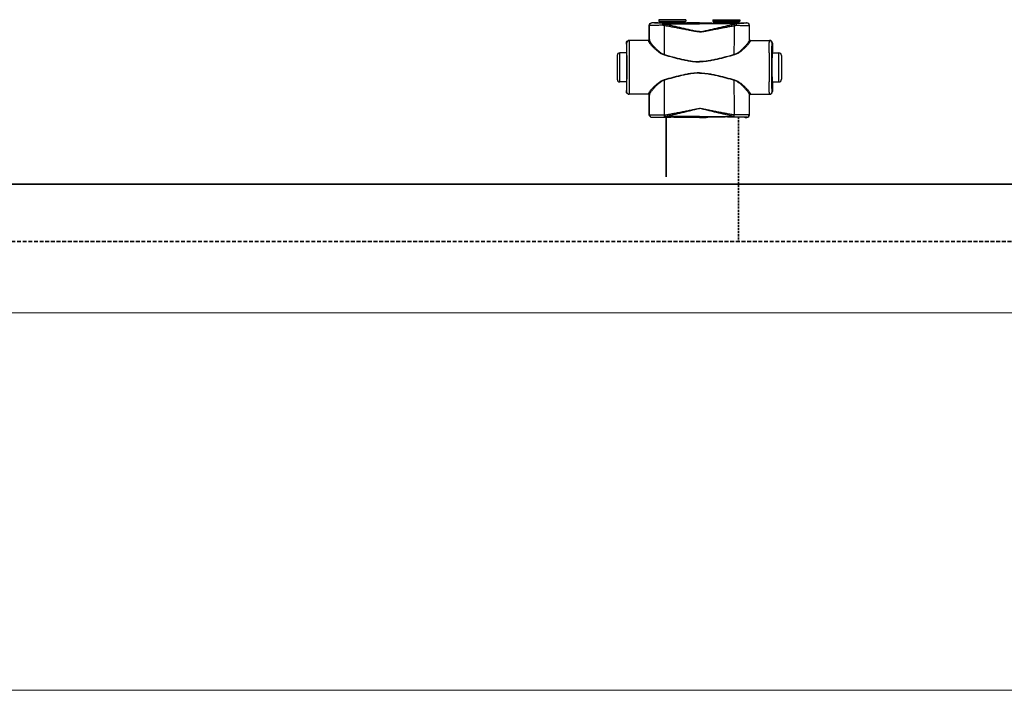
# Model space of a CAD drawing. Header units: millimetres. Extents: x 1279 to 58476, y -6899 to 74987.
# Tile 20 of 157: x 5868 to 6781, y -4179 to -3557. Entities that reach past the tile are written whole.
import ezdxf

# ---------------------------------------------------------------- set-up
doc = ezdxf.new("R2010")
doc.units = ezdxf.units.MM
for name, pattern in [('phl_thick', [0]), ('VERDECKT', [9.525, 6.35, -3.175]), ('ČÁRKOVANÁ', [0.75, 0.5, -0.25])]:
    doc.linetypes.add(name, pattern=pattern)
for name, color, linetype, lineweight in [('UT_POTRUBI - ZPÁTEČKA', 5, 'ČÁRKOVANÁ', 35), ('UT_SCHÉMA_PŘÍVOD', 10, 'Continuous', 35), ('UT_SCHÉMA_ZPÁTEČKA', 172, 'VERDECKT', 35), ('VZT_50 POPIS - OBECNE', 7, 'Continuous', 5)]:
    doc.layers.add(name, color=color, linetype=linetype, lineweight=lineweight)

msp = doc.modelspace()

# ---------------------------------------------------------------- linework, layer by layer
at = {"color": 0, "linetype": 'Continuous'}
for p, q in [((6454.43, -3560.18), (6454.3, -3560.06)), ((6455.95, -3560.06), (6454.3, -3560.06)), ((6456.3, -3560.16), (6455.95, -3560.06)), ((6485.9, -3557.16), (6460.7, -3557.16)), ((6460.7, -3557.16), (6460.7, -3558.56)), ((6460.7, -3558.56), (6461.66, -3559.51)), ((6460.7, -3558.56), (6485.9, -3558.56)), ((6461.66, -3559.51), (6484.95, -3559.51)), ((6461.8, -3559.87), (6484.8, -3559.87)), ((6461.8, -3559.87), (6461.8, -3560.23)), ((6469.45, -3560.25), (6464.6, -3560.25)), ((6464.6, -3560.95), (6464.6, -3560.25)), ((6464.6, -3560.95), (6498.3, -3560.95)), ((6498.3, -3560.25), (6477.16, -3560.25)), ((6484.8, -3559.87), (6484.8, -3560.23)), ((6485.9, -3558.56), (6484.95, -3559.51)), ((6485.9, -3557.16), (6485.9, -3558.56)), ((6492.05, -3560.06), (6490.3, -3560.16)), ((6498.3, -3560.06), (6492.05, -3560.06)), ((6498.3, -3560.06), (6504.55, -3560.06)), ((6498.3, -3560.25), (6519.45, -3560.25)), ((6532, -3560.95), (6498.3, -3560.95)), ((6504.55, -3560.06), (6506.3, -3560.16)), ((6510.7, -3557.16), (6535.9, -3557.16)), ((6510.7, -3557.16), (6510.7, -3558.56)), ((6535.9, -3558.56), (6510.7, -3558.56)), ((6510.7, -3558.56), (6511.66, -3559.51)), ((6534.95, -3559.51), (6511.66, -3559.51)), ((6534.8, -3559.87), (6511.8, -3559.87)), ((6511.8, -3559.87), (6511.8, -3560.23)), ((6527.16, -3560.25), (6532, -3560.25)), ((6532, -3560.95), (6532, -3560.25)), ((6534.8, -3559.87), (6534.8, -3560.23)), ((6535.9, -3558.56), (6534.95, -3559.51)), ((6535.9, -3557.16), (6535.9, -3558.56)), ((6540.3, -3560.16), (6540.65, -3560.06)), ((6540.65, -3560.06), (6542.3, -3560.06)), ((6542.18, -3560.18), (6542.3, -3560.06)), ((6451.93, -3562.68), (6451.8, -3562.56)), ((6451.8, -3575.56), (6451.8, -3562.56)), ((6544.68, -3562.68), (6544.8, -3562.56)), ((6544.8, -3575.56), (6544.8, -3562.56)), ((6430.81, -3578.86), (6430.6, -3578.86)), ((6430.6, -3578.86), (6430.6, -3587.01)), ((6451.11, -3576.36), (6433.1, -3576.36)), ((6451.8, -3575.56), (6451.91, -3575.56)), ((6544.8, -3575.56), (6544.7, -3575.56)), ((6545.5, -3576.36), (6563.5, -3576.36)), ((6565.79, -3578.86), (6566, -3578.86)), ((6566, -3578.86), (6566, -3587.01)), ((6430.85, -3587.86), (6424.6, -3587.86)), ((6424.6, -3614.86), (6424.6, -3587.86)), ((6430.6, -3587.01), (6430.81, -3587.36)), ((6431, -3587.37), (6431, -3587.36)), ((6565.61, -3587.37), (6565.61, -3587.36)), ((6565.76, -3587.86), (6572, -3587.86)), ((6566, -3587.01), (6565.79, -3587.36)), ((6572, -3614.86), (6572, -3587.86)), ((6422.1, -3590.36), (6422.1, -3612.36)), ((6574.5, -3590.36), (6574.5, -3612.36)), ((6430.85, -3614.86), (6424.6, -3614.86)), ((6430.81, -3615.36), (6430.6, -3615.71)), ((6430.6, -3615.71), (6430.6, -3623.86)), ((6431, -3615.36), (6431, -3615.35)), ((6565.61, -3615.36), (6565.61, -3615.35)), ((6565.76, -3614.86), (6572, -3614.86)), ((6565.79, -3615.36), (6566, -3615.71)), ((6566, -3615.71), (6566, -3623.86)), ((6430.6, -3623.86), (6430.81, -3623.86)), ((6566, -3623.86), (6565.79, -3623.86)), ((6451.11, -3626.36), (6433.1, -3626.36)), ((6451.91, -3627.16), (6451.8, -3627.16)), ((6451.8, -3645.26), (6451.8, -3627.16)), ((6544.7, -3627.16), (6544.8, -3627.16)), ((6544.8, -3645.26), (6544.8, -3627.16)), ((6545.5, -3626.36), (6563.5, -3626.36)), ((6451.8, -3645.26), (6451.92, -3645.14)), ((6454.3, -3647.76), (6454.42, -3647.64)), ((6455.95, -3647.76), (6454.3, -3647.76)), ((6456.3, -3647.66), (6455.95, -3647.76)), ((6465.85, -3645.51), (6466.03, -3645.51)), ((6466.17, -3647.57), (6466.35, -3647.57)), ((6498.3, -3646.82), (6466.35, -3646.82)), ((6466.35, -3647.57), (6466.35, -3646.82)), ((6466.35, -3647.57), (6467.61, -3647.57)), ((6479, -3647.57), (6498.3, -3647.57)), ((6492.05, -3647.76), (6490.3, -3647.66)), ((6498.3, -3647.76), (6492.05, -3647.76)), ((6498.3, -3646.82), (6530.26, -3646.82)), ((6517.61, -3647.57), (6498.3, -3647.57)), ((6498.3, -3647.76), (6504.55, -3647.76)), ((6504.55, -3647.76), (6506.3, -3647.66)), ((6530.26, -3647.57), (6529, -3647.57)), ((6530.26, -3647.57), (6530.26, -3646.82)), ((6530.44, -3647.57), (6530.26, -3647.57)), ((6530.76, -3645.51), (6530.58, -3645.51)), ((6540.3, -3647.66), (6540.65, -3647.76)), ((6540.65, -3647.76), (6542.3, -3647.76)), ((6542.3, -3647.76), (6542.19, -3647.64)), ((6544.8, -3645.26), (6544.69, -3645.14))]:
    msp.add_line(p, q, dxfattribs=at)
for centre, radius, start, end in [((6454.43, -3562.68), 2.5, 90.00246, 179.99754), ((6461.3, -3559.87), 0.5, 0, 45), ((6485.3, -3559.87), 0.5, 135, 180), ((6511.3, -3559.87), 0.5, 0, 45), ((6535.3, -3559.87), 0.5, 135, 180), ((6542.18, -3562.68), 2.5, 0.00246, 89.99754), ((6433.31, -3578.86), 2.5, 90.00225, 180.00111), ((6451.11, -3575.56), 0.8, 270.0036, 359.99724), ((6545.5, -3575.56), 0.8, 180.00276, 269.9964), ((6563.29, -3578.86), 2.5, 359.99889, 89.99775), ((6424.6, -3590.36), 2.5, 90, 180), ((3991.14, -3601.36), 2442.41, 359.68325, 0.31675), ((9005.46, -3601.36), 2442.41, 179.68325, 180.31675), ((6572, -3590.36), 2.5, 0, 90), ((6424.6, -3612.36), 2.5, 180, 270), ((6572, -3612.36), 2.5, 270, 0), ((6433.31, -3623.86), 2.5, 179.99889, 269.99775), ((6563.29, -3623.86), 2.5, 270.00225, 0.00111), ((6451.11, -3627.16), 0.8, 0.00276, 89.9964), ((6545.5, -3627.16), 0.8, 90.0036, 179.99724), ((6454.42, -3645.14), 2.5, 180.00246, 269.99754), ((6542.19, -3645.14), 2.5, 270.00246, 359.99754)]:
    msp.add_arc(centre, radius, start, end, dxfattribs=at)
at = {"color": 0, "linetype": 'Continuous', "extrusion": (0, 0, -1)}
for centre, major_axis, ratio, start_param, end_param in [((6454.3, -3562.56), (-1.77, 1.77), 0.999973, -0.785384, 0.785384), ((6473.3, -3560.16), (-17, 0), 0.005236, 4.941076, 6.283185), ((6473.3, -3560.16), (-17, 0), 0.005236, 3.141593, 4.483702), ((6433.1, -3578.86), (-2.5, 0), 0.999945, 0, 1.570796), ((6451, -3575.56), (-0.8, 0), 0.999986, -3.141593, -1.659157), ((6430.81, -3601.36), (0, 14), 0.010472, 0, 3.141593), ((6433.1, -3623.86), (-2.5, 0), 0.999945, -1.570796, 0), ((6451, -3627.16), (0.8, 0), 0.999986, -1.395381, 0), ((6454.3, -3645.26), (1.77, 1.77), 0.999973, -3.926977, -2.356208), ((6473.3, -3647.66), (-17, 0), 0.005236, 0, 1.229157), ((6473.3, -3647.66), (-17, 0), 0.005236, 1.912436, 3.141593)]:
    msp.add_ellipse(centre, major_axis=major_axis, ratio=ratio, start_param=start_param, end_param=end_param, dxfattribs=at)
at = {"color": 0, "linetype": 'Continuous'}
for centre, major_axis, ratio, start_param, end_param in [((6523.3, -3560.16), (17, 0), 0.005236, 3.141593, 4.483702), ((6523.3, -3560.16), (17, 0), 0.005236, 4.941076, 6.283185), ((6542.3, -3562.56), (1.77, 1.77), 0.999973, -0.785384, 0.785384), ((6545.6, -3575.56), (0.8, 0), 0.999986, -3.141593, -1.659157), ((6563.5, -3578.86), (2.5, 0), 0.999945, 0, 1.570796), ((6565.79, -3601.36), (0, 14), 0.010472, 0, 3.141593), ((6563.5, -3623.86), (2.5, 0), 0.999945, -1.570796, 0), ((6545.6, -3627.16), (-0.8, 0), 0.999986, -1.395381, 0), ((6523.3, -3647.66), (17, 0), 0.005236, 1.912436, 3.141593), ((6523.3, -3647.66), (17, 0), 0.005236, 0, 1.229157), ((6542.3, -3645.26), (-1.77, 1.77), 0.999973, -3.926977, -2.356208)]:
    msp.add_ellipse(centre, major_axis=major_axis, ratio=ratio, start_param=start_param, end_param=end_param, dxfattribs=at)
for points, knots in [([(6464.6, -3560.25), (6463.9, -3560.25), (6462.54, -3560.25), (6460.88, -3560.24), (6459.64, -3560.24), (6458.79, -3560.23), (6458.01, -3560.23), (6457.29, -3560.23), (6456.65, -3560.22), (6456.08, -3560.22), (6455.6, -3560.21), (6455.24, -3560.21), (6455, -3560.2), (6454.86, -3560.2), (6454.73, -3560.2), (6454.63, -3560.19), (6454.55, -3560.19), (6454.51, -3560.19), (6454.48, -3560.19), (6454.46, -3560.19), (6454.44, -3560.19), (6454.43, -3560.18), (6454.43, -3560.18), (6454.43, -3560.18)], [0, 0, 0, 0, 0.207653, 0.400343, 0.489423, 0.572844, 0.650059, 0.720565, 0.783909, 0.839692, 0.887568, 0.927242, 0.943927, 0.958477, 0.970869, 0.981088, 0.989117, 0.992306, 0.994945, 0.997032, 0.998568, 0.999554, 1, 1, 1, 1]), ([(6464.6, -3560.25), (6464.51, -3560.25), (6464.41, -3560.36), (6464.33, -3560.5), (6464.26, -3560.65), (6464.19, -3560.87), (6464.11, -3561.19), (6464.05, -3561.55), (6464.01, -3561.95), (6463.99, -3562.23), (6463.99, -3562.37)], [0, 0, 0, 0, 0.117156, 0.161001, 0.211236, 0.330442, 0.472834, 0.634922, 0.812344, 1, 1, 1, 1]), ([(6464.6, -3560.95), (6464.48, -3561.15), (6464.25, -3561.62), (6464.07, -3562.11), (6463.99, -3562.37)], [0, 0, 0, 0, 0.464895, 1, 1, 1, 1]), ([(6466.18, -3561.39), (6466.04, -3561.37), (6465.51, -3561.25), (6464.99, -3561.08), (6464.6, -3560.95)], [0, 0, 0, 0, 0.253704, 1, 1, 1, 1]), ([(6466.18, -3561.39), (6466.11, -3561.6), (6465.99, -3562.04), (6465.9, -3562.49), (6465.85, -3562.73)], [0, 0, 0, 0, 0.464569, 1, 1, 1, 1]), ([(6498.3, -3568.19), (6498.3, -3568.19), (6497.96, -3568.19), (6497.27, -3568.16), (6495.9, -3568.03), (6494.2, -3567.75), (6492.17, -3567.33), (6490.16, -3566.87), (6488.15, -3566.4), (6485.48, -3565.76), (6482.15, -3564.96), (6478.15, -3564.01), (6474.16, -3563.1), (6470.17, -3562.22), (6467.51, -3561.66), (6466.18, -3561.39)], [0.499995, 0.499995, 0.499995, 0.499995, 0.4999958, 0.5157333, 0.5314718, 0.5629204, 0.5943483, 0.6257534, 0.6571339, 0.6884877, 0.7511054, 0.813586, 0.8759088, 0.9380534, 1, 1, 1, 1]), ([(6477.16, -3560.25), (6476.52, -3560.25), (6475.23, -3560.28), (6473.3, -3560.3), (6471.37, -3560.28), (6470.09, -3560.25), (6469.45, -3560.25)], [0, 0, 0, 0, 0.248355, 0.5, 0.751645, 1, 1, 1, 1]), ([(6498.3, -3568.19), (6498.3, -3568.19), (6498.65, -3568.19), (6499.34, -3568.16), (6500.71, -3568.03), (6502.41, -3567.75), (6504.43, -3567.33), (6506.45, -3566.87), (6508.46, -3566.4), (6511.13, -3565.76), (6514.46, -3564.96), (6518.46, -3564.01), (6522.45, -3563.1), (6526.44, -3562.22), (6529.1, -3561.66), (6530.43, -3561.39)], [0.499995, 0.499995, 0.499995, 0.499995, 0.4999958, 0.5157333, 0.5314718, 0.5629204, 0.5943483, 0.6257534, 0.6571339, 0.6884877, 0.7511054, 0.813586, 0.8759088, 0.9380534, 1, 1, 1, 1]), ([(6519.45, -3560.25), (6520.09, -3560.25), (6521.37, -3560.28), (6523.3, -3560.3), (6525.23, -3560.28), (6526.52, -3560.25), (6527.16, -3560.25)], [0, 0, 0, 0, 0.248355, 0.5, 0.751645, 1, 1, 1, 1]), ([(6530.43, -3561.39), (6530.57, -3561.37), (6531.1, -3561.25), (6531.62, -3561.08), (6532, -3560.95)], [0, 0, 0, 0, 0.253704, 1, 1, 1, 1]), ([(6530.43, -3561.39), (6530.5, -3561.6), (6530.62, -3562.04), (6530.71, -3562.49), (6530.76, -3562.73)], [0, 0, 0, 0, 0.464569, 1, 1, 1, 1]), ([(6532, -3560.25), (6532.71, -3560.25), (6534.07, -3560.25), (6535.73, -3560.24), (6536.97, -3560.24), (6537.81, -3560.23), (6538.6, -3560.23), (6539.31, -3560.23), (6539.96, -3560.22), (6540.52, -3560.22), (6541.01, -3560.21), (6541.36, -3560.21), (6541.6, -3560.2), (6541.75, -3560.2), (6541.88, -3560.2), (6541.98, -3560.19), (6542.05, -3560.19), (6542.1, -3560.19), (6542.13, -3560.19), (6542.15, -3560.19), (6542.17, -3560.19), (6542.18, -3560.18), (6542.18, -3560.18), (6542.18, -3560.18)], [0, 0, 0, 0, 0.207653, 0.400343, 0.489423, 0.572844, 0.650059, 0.720565, 0.783909, 0.839692, 0.887568, 0.927242, 0.943927, 0.958477, 0.970869, 0.981088, 0.989117, 0.992306, 0.994945, 0.997032, 0.998568, 0.999554, 1, 1, 1, 1]), ([(6532, -3560.25), (6532.09, -3560.25), (6532.2, -3560.36), (6532.27, -3560.5), (6532.34, -3560.65), (6532.42, -3560.87), (6532.49, -3561.19), (6532.55, -3561.55), (6532.6, -3561.95), (6532.61, -3562.23), (6532.62, -3562.37)], [0, 0, 0, 0, 0.117156, 0.161001, 0.211236, 0.330442, 0.472834, 0.634922, 0.812344, 1, 1, 1, 1]), ([(6532, -3560.95), (6532.13, -3561.15), (6532.36, -3561.62), (6532.54, -3562.11), (6532.62, -3562.37)], [0, 0, 0, 0, 0.464895, 1, 1, 1, 1]), ([(6463.99, -3562.37), (6463.15, -3562.37), (6461.55, -3562.38), (6459.58, -3562.4), (6458.11, -3562.42), (6457.11, -3562.44), (6456.18, -3562.46), (6455.33, -3562.48), (6454.57, -3562.5), (6453.9, -3562.52), (6453.32, -3562.55), (6452.9, -3562.57), (6452.61, -3562.59), (6452.44, -3562.6), (6452.29, -3562.61), (6452.16, -3562.62), (6452.07, -3562.64), (6451.99, -3562.65), (6451.95, -3562.66), (6451.93, -3562.68), (6451.93, -3562.68)], [0, 0, 0, 0, 0.207034, 0.39928, 0.488214, 0.57154, 0.648707, 0.71921, 0.782588, 0.838437, 0.886403, 0.926186, 0.942933, 0.957549, 0.970012, 0.98031, 0.988432, 0.994377, 0.998178, 1, 1, 1, 1]), ([(6451.94, -3576.1), (6451.94, -3574.97), (6451.93, -3570.5), (6451.93, -3566.03), (6451.93, -3562.68)], [0, 0, 0, 0, 0.250733, 1, 1, 1, 1]), ([(6465.85, -3562.73), (6465.69, -3562.71), (6465.07, -3562.61), (6464.45, -3562.48), (6463.99, -3562.37)], [0, 0, 0, 0, 0.252579, 1, 1, 1, 1]), ([(6498.3, -3568.37), (6498.3, -3568.37), (6497.61, -3568.37), (6496.23, -3568.29), (6494.18, -3568.01), (6492.14, -3567.66), (6489.44, -3567.15), (6486.06, -3566.49), (6482.01, -3565.69), (6477.97, -3564.91), (6473.93, -3564.15), (6469.89, -3563.42), (6467.2, -3562.95), (6465.85, -3562.73)], [0.5000015, 0.5000015, 0.5000015, 0.5000015, 0.500002, 0.5313979, 0.5627848, 0.5941575, 0.6255147, 0.6881766, 0.7507583, 0.8132458, 0.8756245, 0.9378805, 1, 1, 1, 1]), ([(6465.87, -3589.5), (6465.86, -3587.26), (6465.86, -3578.34), (6465.86, -3569.42), (6465.85, -3562.73)], [0, 0, 0, 0, 0.250952, 1, 1, 1, 1]), ([(6498.3, -3568.37), (6498.3, -3568.37), (6498.99, -3568.37), (6500.37, -3568.29), (6502.42, -3568.01), (6504.46, -3567.66), (6507.17, -3567.15), (6510.55, -3566.49), (6514.59, -3565.69), (6518.64, -3564.91), (6522.68, -3564.15), (6526.72, -3563.42), (6529.41, -3562.95), (6530.76, -3562.73)], [0.5000015, 0.5000015, 0.5000015, 0.5000015, 0.500002, 0.5313979, 0.5627848, 0.5941575, 0.6255147, 0.6881766, 0.7507583, 0.8132458, 0.8756245, 0.9378805, 1, 1, 1, 1]), ([(6530.74, -3589.5), (6530.74, -3587.26), (6530.75, -3578.34), (6530.75, -3569.42), (6530.76, -3562.73)], [0, 0, 0, 0, 0.250952, 1, 1, 1, 1]), ([(6530.76, -3562.73), (6530.91, -3562.71), (6531.54, -3562.61), (6532.16, -3562.48), (6532.62, -3562.37)], [0, 0, 0, 0, 0.252579, 1, 1, 1, 1]), ([(6532.62, -3562.37), (6533.45, -3562.37), (6535.06, -3562.38), (6537.03, -3562.4), (6538.49, -3562.42), (6539.5, -3562.44), (6540.43, -3562.46), (6541.28, -3562.48), (6542.04, -3562.5), (6542.71, -3562.52), (6543.29, -3562.55), (6543.71, -3562.57), (6544, -3562.59), (6544.17, -3562.6), (6544.32, -3562.61), (6544.44, -3562.62), (6544.54, -3562.64), (6544.61, -3562.65), (6544.66, -3562.66), (6544.68, -3562.68), (6544.68, -3562.68)], [0, 0, 0, 0, 0.207034, 0.39928, 0.488214, 0.57154, 0.648707, 0.71921, 0.782588, 0.838437, 0.886403, 0.926186, 0.942933, 0.957549, 0.970012, 0.98031, 0.988432, 0.994377, 0.998178, 1, 1, 1, 1]), ([(6544.67, -3576.1), (6544.67, -3574.97), (6544.67, -3570.5), (6544.68, -3566.03), (6544.68, -3562.68)], [0, 0, 0, 0, 0.250733, 1, 1, 1, 1]), ([(6431, -3587.36), (6430.99, -3586.73), (6430.98, -3585.54), (6430.96, -3584.09), (6430.95, -3583.04), (6430.94, -3582.34), (6430.93, -3581.7), (6430.92, -3581.12), (6430.9, -3580.6), (6430.89, -3580.15), (6430.88, -3579.76), (6430.87, -3579.49), (6430.86, -3579.3), (6430.85, -3579.18), (6430.85, -3579.09), (6430.84, -3579.01), (6430.83, -3578.95), (6430.83, -3578.9), (6430.82, -3578.88), (6430.82, -3578.86), (6430.81, -3578.86)], [0, 0, 0, 0, 0.221931, 0.420259, 0.509783, 0.592499, 0.668149, 0.736495, 0.797321, 0.850436, 0.895675, 0.932895, 0.948462, 0.961984, 0.973451, 0.982856, 0.990196, 0.99547, 0.998697, 1, 1, 1, 1]), ([(6433.51, -3587.86), (6433.51, -3587.02), (6433.5, -3585.42), (6433.48, -3583.48), (6433.46, -3582.07), (6433.45, -3581.11), (6433.44, -3580.24), (6433.43, -3579.45), (6433.41, -3578.74), (6433.4, -3578.13), (6433.39, -3577.6), (6433.37, -3577.22), (6433.36, -3576.96), (6433.36, -3576.81), (6433.35, -3576.67), (6433.34, -3576.56), (6433.34, -3576.48), (6433.33, -3576.42), (6433.32, -3576.38), (6433.32, -3576.36), (6433.31, -3576.36), (6433.31, -3576.36)], [0, 0, 0, 0, 0.218984, 0.416191, 0.505653, 0.588551, 0.664564, 0.733396, 0.794781, 0.848478, 0.894279, 0.932006, 0.947796, 0.961515, 0.973152, 0.982695, 0.990138, 0.995479, 0.998726, 0.999584, 1, 1, 1, 1]), ([(6451.11, -3576.36), (6451.11, -3576.36), (6451.11, -3576.36), (6451.11, -3576.37), (6451.11, -3576.38), (6451.12, -3576.4), (6451.12, -3576.44), (6451.12, -3576.5), (6451.13, -3576.57), (6451.13, -3576.66), (6451.13, -3576.76), (6451.13, -3576.84), (6451.14, -3576.88)], [0, 0, 0, 0, 0.005122, 0.017304, 0.037118, 0.064661, 0.143035, 0.252499, 0.393016, 0.564526, 0.766907, 1, 1, 1, 1]), ([(6451.94, -3576.1), (6451.94, -3576.2), (6451.89, -3576.4), (6451.71, -3576.66), (6451.45, -3576.84), (6451.24, -3576.88), (6451.14, -3576.88)], [0, 0, 0, 0, 0.247572, 0.496581, 0.747591, 1, 1, 1, 1]), ([(6451.14, -3576.88), (6451.14, -3576.94), (6451.16, -3577.08), (6451.23, -3577.3), (6451.34, -3577.55), (6451.55, -3577.94), (6451.91, -3578.48), (6452.44, -3579.19), (6453.08, -3579.97), (6454.12, -3581.16), (6455.62, -3582.74), (6457.66, -3584.7), (6459.57, -3586.34), (6461.27, -3587.61), (6463.13, -3588.82), (6464.67, -3589.54), (6465.76, -3589.84)], [0, 0, 0, 0, 0.009694, 0.02127, 0.034861, 0.050494, 0.087694, 0.13227, 0.183417, 0.240322, 0.368483, 0.511765, 0.666448, 0.747227, 0.829948, 1, 1, 1, 1]), ([(6451.91, -3575.56), (6451.91, -3575.56), (6451.91, -3575.56), (6451.91, -3575.57), (6451.91, -3575.58), (6451.92, -3575.6), (6451.92, -3575.64), (6451.92, -3575.7), (6451.93, -3575.78), (6451.93, -3575.87), (6451.93, -3575.98), (6451.93, -3576.05), (6451.94, -3576.1)], [0, 0, 0, 0, 0.005057, 0.017214, 0.037015, 0.06455, 0.142921, 0.252392, 0.392925, 0.564459, 0.766871, 1, 1, 1, 1]), ([(6451.94, -3576.1), (6451.94, -3576.16), (6451.96, -3576.31), (6452.03, -3576.54), (6452.13, -3576.8), (6452.33, -3577.2), (6452.66, -3577.76), (6453.16, -3578.49), (6453.77, -3579.3), (6454.75, -3580.51), (6456.16, -3582.14), (6458.09, -3584.16), (6459.91, -3585.85), (6461.52, -3587.16), (6463.3, -3588.42), (6464.8, -3589.19), (6465.87, -3589.5)], [0, 0, 0, 0, 0.010286, 0.022433, 0.036551, 0.052653, 0.090607, 0.135698, 0.187142, 0.244158, 0.372094, 0.514728, 0.6685, 0.748767, 0.830965, 1, 1, 1, 1]), ([(6544.67, -3576.1), (6544.67, -3576.16), (6544.65, -3576.31), (6544.58, -3576.54), (6544.48, -3576.8), (6544.28, -3577.2), (6543.94, -3577.76), (6543.44, -3578.49), (6542.84, -3579.3), (6541.86, -3580.51), (6540.44, -3582.14), (6538.51, -3584.16), (6536.7, -3585.85), (6535.08, -3587.16), (6533.31, -3588.42), (6531.81, -3589.19), (6530.74, -3589.5)], [0, 0, 0, 0, 0.010286, 0.022433, 0.036551, 0.052653, 0.090607, 0.135698, 0.187142, 0.244158, 0.372094, 0.514728, 0.6685, 0.748767, 0.830965, 1, 1, 1, 1]), ([(6545.47, -3576.88), (6545.47, -3576.94), (6545.45, -3577.08), (6545.38, -3577.3), (6545.27, -3577.55), (6545.06, -3577.94), (6544.7, -3578.48), (6544.17, -3579.19), (6543.53, -3579.97), (6542.49, -3581.16), (6540.99, -3582.74), (6538.95, -3584.7), (6537.04, -3586.34), (6535.34, -3587.61), (6533.48, -3588.82), (6531.94, -3589.54), (6530.85, -3589.84)], [0, 0, 0, 0, 0.009694, 0.02127, 0.034861, 0.050494, 0.087694, 0.13227, 0.183417, 0.240322, 0.368483, 0.511765, 0.666448, 0.747227, 0.829948, 1, 1, 1, 1]), ([(6544.7, -3575.56), (6544.7, -3575.56), (6544.7, -3575.56), (6544.7, -3575.57), (6544.69, -3575.58), (6544.69, -3575.6), (6544.69, -3575.64), (6544.68, -3575.7), (6544.68, -3575.78), (6544.68, -3575.87), (6544.67, -3575.98), (6544.67, -3576.05), (6544.67, -3576.1)], [0, 0, 0, 0, 0.005057, 0.017214, 0.037015, 0.06455, 0.142921, 0.252392, 0.392925, 0.564459, 0.766871, 1, 1, 1, 1]), ([(6544.67, -3576.1), (6544.67, -3576.2), (6544.71, -3576.4), (6544.89, -3576.66), (6545.16, -3576.84), (6545.37, -3576.88), (6545.47, -3576.88)], [0, 0, 0, 0, 0.247572, 0.496581, 0.747591, 1, 1, 1, 1]), ([(6545.5, -3576.36), (6545.5, -3576.36), (6545.5, -3576.36), (6545.5, -3576.37), (6545.49, -3576.38), (6545.49, -3576.4), (6545.49, -3576.44), (6545.48, -3576.5), (6545.48, -3576.57), (6545.48, -3576.66), (6545.47, -3576.76), (6545.47, -3576.84), (6545.47, -3576.88)], [0, 0, 0, 0, 0.005122, 0.017304, 0.037118, 0.064661, 0.143035, 0.252499, 0.393016, 0.564526, 0.766907, 1, 1, 1, 1]), ([(6563.1, -3587.86), (6563.1, -3587.02), (6563.11, -3585.42), (6563.13, -3583.48), (6563.14, -3582.07), (6563.16, -3581.11), (6563.17, -3580.24), (6563.18, -3579.45), (6563.19, -3578.74), (6563.21, -3578.13), (6563.22, -3577.6), (6563.23, -3577.22), (6563.24, -3576.96), (6563.25, -3576.81), (6563.26, -3576.67), (6563.26, -3576.56), (6563.27, -3576.48), (6563.28, -3576.42), (6563.28, -3576.38), (6563.29, -3576.36), (6563.29, -3576.36), (6563.29, -3576.36)], [0, 0, 0, 0, 0.218984, 0.416191, 0.505653, 0.588551, 0.664564, 0.733396, 0.794781, 0.848478, 0.894279, 0.932006, 0.947796, 0.961515, 0.973152, 0.982695, 0.990138, 0.995479, 0.998726, 0.999584, 1, 1, 1, 1]), ([(6565.61, -3587.36), (6565.61, -3586.73), (6565.63, -3585.54), (6565.64, -3584.09), (6565.66, -3583.04), (6565.67, -3582.34), (6565.68, -3581.7), (6565.69, -3581.12), (6565.7, -3580.6), (6565.71, -3580.15), (6565.73, -3579.76), (6565.74, -3579.49), (6565.75, -3579.3), (6565.75, -3579.18), (6565.76, -3579.09), (6565.77, -3579.01), (6565.77, -3578.95), (6565.78, -3578.9), (6565.78, -3578.88), (6565.79, -3578.86), (6565.79, -3578.86)], [0, 0, 0, 0, 0.221931, 0.420259, 0.509783, 0.592499, 0.668149, 0.736495, 0.797321, 0.850436, 0.895675, 0.932895, 0.948462, 0.961984, 0.973451, 0.982856, 0.990196, 0.99547, 0.998697, 1, 1, 1, 1]), ([(6431, -3615.35), (6431.02, -3613.16), (6431.04, -3608.49), (6431.05, -3601.36), (6431.04, -3594.23), (6431.02, -3589.57), (6431, -3587.37)], [0, 0, 0, 0, 0.235226, 0.499987, 0.764754, 1, 1, 1, 1]), ([(6565.61, -3615.35), (6565.59, -3613.16), (6565.57, -3608.49), (6565.55, -3601.36), (6565.57, -3594.23), (6565.59, -3589.57), (6565.61, -3587.37)], [0, 0, 0, 0, 0.235226, 0.499987, 0.764754, 1, 1, 1, 1]), ([(6465.87, -3589.5), (6465.86, -3589.53), (6465.83, -3589.64), (6465.79, -3589.75), (6465.76, -3589.84)], [0, 0, 0, 0, 0.258378, 1, 1, 1, 1]), ([(6465.76, -3589.84), (6468.43, -3590.55), (6472.43, -3591.63), (6477.78, -3593), (6481.83, -3593.97), (6485.89, -3594.85), (6489.99, -3595.58), (6493.44, -3595.99), (6496.22, -3596.17), (6497.61, -3596.19), (6498.3, -3596.19), (6498.3, -3596.19)], [0, 0, 0, 0, 0.1245061, 0.1869228, 0.2494269, 0.3120016, 0.3746311, 0.4372993, 0.4686472, 0.4999998, 0.5, 0.5, 0.5, 0.5]), ([(6465.87, -3589.5), (6468.52, -3590.24), (6472.5, -3591.35), (6477.84, -3592.75), (6481.87, -3593.75), (6485.92, -3594.66), (6490.01, -3595.41), (6493.45, -3595.84), (6496.22, -3596.02), (6497.61, -3596.05), (6498.3, -3596.05), (6498.3, -3596.05)], [0, 0, 0, 0, 0.1244767, 0.1868883, 0.2493924, 0.3119715, 0.3746087, 0.437287, 0.4686409, 0.4999998, 0.5, 0.5, 0.5, 0.5]), ([(6530.74, -3589.5), (6528.09, -3590.24), (6524.1, -3591.35), (6518.77, -3592.75), (6514.74, -3593.75), (6510.69, -3594.66), (6506.6, -3595.41), (6503.15, -3595.84), (6500.39, -3596.02), (6499, -3596.05), (6498.3, -3596.05), (6498.3, -3596.05)], [0, 0, 0, 0, 0.1244767, 0.1868883, 0.2493924, 0.3119715, 0.3746087, 0.437287, 0.4686409, 0.4999998, 0.5, 0.5, 0.5, 0.5]), ([(6530.85, -3589.84), (6528.18, -3590.55), (6524.18, -3591.63), (6518.82, -3593), (6514.78, -3593.97), (6510.71, -3594.85), (6506.61, -3595.58), (6503.16, -3595.99), (6500.39, -3596.17), (6499, -3596.19), (6498.3, -3596.19), (6498.3, -3596.19)], [0, 0, 0, 0, 0.1245061, 0.1869228, 0.2494269, 0.3120016, 0.3746311, 0.4372993, 0.4686472, 0.4999998, 0.5, 0.5, 0.5, 0.5]), ([(6530.74, -3589.5), (6530.75, -3589.53), (6530.78, -3589.64), (6530.82, -3589.75), (6530.85, -3589.84)], [0, 0, 0, 0, 0.258378, 1, 1, 1, 1]), ([(6498.3, -3606.53), (6496.91, -3606.53), (6494.13, -3606.65), (6489.99, -3607.14), (6485.89, -3607.87), (6481.83, -3608.75), (6477.78, -3609.72), (6472.43, -3611.09), (6468.43, -3612.17), (6465.76, -3612.88)], [0.5, 0.5, 0.5, 0.5, 0.5626889, 0.6253582, 0.6879892, 0.7505657, 0.8130716, 0.8754902, 1, 1, 1, 1]), ([(6498.3, -3606.67), (6496.92, -3606.67), (6494.14, -3606.8), (6490.01, -3607.31), (6485.92, -3608.06), (6481.87, -3608.97), (6477.84, -3609.97), (6472.5, -3611.37), (6468.52, -3612.48), (6465.87, -3613.22)], [0.5, 0.5, 0.5, 0.5, 0.5627005, 0.6253799, 0.6880187, 0.7505997, 0.8131057, 0.8755193, 1, 1, 1, 1]), ([(6498.3, -3606.53), (6499.69, -3606.53), (6502.47, -3606.65), (6506.61, -3607.14), (6510.71, -3607.87), (6514.78, -3608.75), (6518.82, -3609.72), (6524.18, -3611.09), (6528.18, -3612.17), (6530.85, -3612.88)], [0.5, 0.5, 0.5, 0.5, 0.5626889, 0.6253582, 0.6879892, 0.7505657, 0.8130716, 0.8754902, 1, 1, 1, 1]), ([(6498.3, -3606.67), (6499.69, -3606.67), (6502.47, -3606.8), (6506.6, -3607.31), (6510.69, -3608.06), (6514.74, -3608.97), (6518.77, -3609.97), (6524.1, -3611.37), (6528.09, -3612.48), (6530.74, -3613.22)], [0.5, 0.5, 0.5, 0.5, 0.5627005, 0.6253799, 0.6880187, 0.7505997, 0.8131057, 0.8755193, 1, 1, 1, 1]), ([(6430.81, -3623.86), (6430.82, -3623.86), (6430.82, -3623.84), (6430.83, -3623.82), (6430.83, -3623.77), (6430.84, -3623.71), (6430.85, -3623.63), (6430.85, -3623.54), (6430.86, -3623.42), (6430.87, -3623.23), (6430.88, -3622.95), (6430.89, -3622.57), (6430.9, -3622.12), (6430.92, -3621.6), (6430.93, -3621.02), (6430.94, -3620.38), (6430.95, -3619.68), (6430.96, -3618.63), (6430.98, -3617.18), (6430.99, -3615.99), (6431, -3615.36)], [0, 0, 0, 0, 0.001303, 0.00453, 0.009804, 0.017144, 0.026549, 0.038016, 0.051538, 0.067105, 0.104325, 0.149564, 0.202679, 0.263505, 0.331851, 0.407501, 0.490217, 0.579741, 0.778069, 1, 1, 1, 1]), ([(6433.31, -3626.36), (6433.31, -3626.36), (6433.32, -3626.36), (6433.32, -3626.34), (6433.33, -3626.3), (6433.34, -3626.24), (6433.34, -3626.16), (6433.35, -3626.05), (6433.36, -3625.91), (6433.36, -3625.76), (6433.37, -3625.5), (6433.39, -3625.12), (6433.4, -3624.59), (6433.41, -3623.97), (6433.43, -3623.27), (6433.44, -3622.48), (6433.45, -3621.61), (6433.46, -3620.65), (6433.48, -3619.24), (6433.5, -3617.3), (6433.51, -3615.7), (6433.51, -3614.86)], [0, 0, 0, 0, 0.000416, 0.001274, 0.004521, 0.009862, 0.017305, 0.026849, 0.038485, 0.052204, 0.067994, 0.105721, 0.151522, 0.205219, 0.266604, 0.335437, 0.411449, 0.494347, 0.58381, 0.781016, 1, 1, 1, 1]), ([(6465.76, -3612.88), (6464.67, -3613.18), (6463.13, -3613.9), (6461.27, -3615.11), (6459.57, -3616.38), (6457.66, -3618.02), (6455.62, -3619.98), (6454.12, -3621.56), (6453.08, -3622.75), (6452.44, -3623.53), (6451.91, -3624.24), (6451.55, -3624.78), (6451.34, -3625.17), (6451.23, -3625.41), (6451.16, -3625.64), (6451.14, -3625.78), (6451.14, -3625.84)], [0, 0, 0, 0, 0.170052, 0.252774, 0.333553, 0.488235, 0.631517, 0.759678, 0.816583, 0.86773, 0.912306, 0.949506, 0.965139, 0.978731, 0.990306, 1, 1, 1, 1]), ([(6465.87, -3613.22), (6464.8, -3613.53), (6463.3, -3614.3), (6461.52, -3615.56), (6459.91, -3616.87), (6458.09, -3618.56), (6456.16, -3620.58), (6454.75, -3622.21), (6453.77, -3623.42), (6453.16, -3624.23), (6452.66, -3624.96), (6452.33, -3625.52), (6452.13, -3625.92), (6452.03, -3626.18), (6451.96, -3626.41), (6451.94, -3626.56), (6451.94, -3626.62)], [0, 0, 0, 0, 0.169036, 0.251233, 0.3315, 0.485272, 0.627906, 0.755842, 0.812858, 0.864302, 0.909393, 0.947347, 0.963449, 0.977567, 0.989714, 1, 1, 1, 1]), ([(6465.87, -3613.22), (6465.86, -3613.19), (6465.83, -3613.08), (6465.79, -3612.97), (6465.76, -3612.88)], [0, 0, 0, 0, 0.258378, 1, 1, 1, 1]), ([(6465.85, -3645.51), (6465.85, -3642.84), (6465.86, -3632.07), (6465.86, -3621.31), (6465.87, -3613.22)], [0, 0, 0, 0, 0.248459, 1, 1, 1, 1]), ([(6530.74, -3613.22), (6530.75, -3613.19), (6530.78, -3613.08), (6530.82, -3612.97), (6530.85, -3612.88)], [0, 0, 0, 0, 0.258378, 1, 1, 1, 1]), ([(6530.74, -3613.22), (6531.81, -3613.53), (6533.31, -3614.3), (6535.08, -3615.56), (6536.7, -3616.87), (6538.51, -3618.56), (6540.44, -3620.58), (6541.86, -3622.21), (6542.84, -3623.42), (6543.44, -3624.23), (6543.94, -3624.96), (6544.28, -3625.52), (6544.48, -3625.92), (6544.58, -3626.18), (6544.65, -3626.41), (6544.67, -3626.56), (6544.67, -3626.62)], [0, 0, 0, 0, 0.169036, 0.251233, 0.3315, 0.485272, 0.627906, 0.755842, 0.812858, 0.864302, 0.909393, 0.947347, 0.963449, 0.977567, 0.989714, 1, 1, 1, 1]), ([(6530.76, -3645.51), (6530.76, -3642.84), (6530.75, -3632.07), (6530.74, -3621.31), (6530.74, -3613.22)], [0, 0, 0, 0, 0.248459, 1, 1, 1, 1]), ([(6530.85, -3612.88), (6531.94, -3613.18), (6533.48, -3613.9), (6535.34, -3615.11), (6537.04, -3616.38), (6538.95, -3618.02), (6540.99, -3619.98), (6542.49, -3621.56), (6543.53, -3622.75), (6544.17, -3623.53), (6544.7, -3624.24), (6545.06, -3624.78), (6545.27, -3625.17), (6545.38, -3625.41), (6545.45, -3625.64), (6545.47, -3625.78), (6545.47, -3625.84)], [0, 0, 0, 0, 0.170052, 0.252774, 0.333553, 0.488235, 0.631517, 0.759678, 0.816583, 0.86773, 0.912306, 0.949506, 0.965139, 0.978731, 0.990306, 1, 1, 1, 1]), ([(6563.29, -3626.36), (6563.29, -3626.36), (6563.29, -3626.36), (6563.28, -3626.34), (6563.28, -3626.3), (6563.27, -3626.24), (6563.26, -3626.16), (6563.26, -3626.05), (6563.25, -3625.91), (6563.24, -3625.76), (6563.23, -3625.5), (6563.22, -3625.12), (6563.21, -3624.59), (6563.19, -3623.97), (6563.18, -3623.27), (6563.17, -3622.48), (6563.16, -3621.61), (6563.14, -3620.65), (6563.13, -3619.24), (6563.11, -3617.3), (6563.1, -3615.7), (6563.1, -3614.86)], [0, 0, 0, 0, 0.000416, 0.001274, 0.004521, 0.009862, 0.017305, 0.026849, 0.038485, 0.052204, 0.067994, 0.105721, 0.151522, 0.205219, 0.266604, 0.335437, 0.411449, 0.494347, 0.58381, 0.781016, 1, 1, 1, 1]), ([(6565.79, -3623.86), (6565.79, -3623.86), (6565.78, -3623.84), (6565.78, -3623.82), (6565.77, -3623.77), (6565.77, -3623.71), (6565.76, -3623.63), (6565.75, -3623.54), (6565.75, -3623.42), (6565.74, -3623.23), (6565.73, -3622.95), (6565.71, -3622.57), (6565.7, -3622.12), (6565.69, -3621.6), (6565.68, -3621.02), (6565.67, -3620.38), (6565.66, -3619.68), (6565.64, -3618.63), (6565.63, -3617.18), (6565.61, -3615.99), (6565.61, -3615.36)], [0, 0, 0, 0, 0.001303, 0.00453, 0.009804, 0.017144, 0.026549, 0.038016, 0.051538, 0.067105, 0.104325, 0.149564, 0.202679, 0.263505, 0.331851, 0.407501, 0.490217, 0.579741, 0.778069, 1, 1, 1, 1]), ([(6451.14, -3625.84), (6451.13, -3625.88), (6451.13, -3625.96), (6451.13, -3626.06), (6451.13, -3626.15), (6451.12, -3626.22), (6451.12, -3626.28), (6451.12, -3626.32), (6451.11, -3626.34), (6451.11, -3626.35), (6451.11, -3626.36), (6451.11, -3626.36), (6451.11, -3626.36)], [0, 0, 0, 0, 0.233093, 0.435474, 0.606984, 0.747501, 0.856965, 0.935339, 0.962882, 0.982696, 0.994878, 1, 1, 1, 1]), ([(6451.94, -3626.62), (6451.94, -3626.52), (6451.89, -3626.32), (6451.71, -3626.06), (6451.45, -3625.88), (6451.24, -3625.84), (6451.14, -3625.84)], [0, 0, 0, 0, 0.247572, 0.496581, 0.747591, 1, 1, 1, 1]), ([(6451.94, -3626.62), (6451.93, -3626.67), (6451.93, -3626.74), (6451.93, -3626.85), (6451.93, -3626.94), (6451.92, -3627.02), (6451.92, -3627.08), (6451.92, -3627.12), (6451.91, -3627.14), (6451.91, -3627.15), (6451.91, -3627.16), (6451.91, -3627.16), (6451.91, -3627.16)], [0, 0, 0, 0, 0.23313, 0.435541, 0.607074, 0.747608, 0.857079, 0.93545, 0.962985, 0.982786, 0.994943, 1, 1, 1, 1]), ([(6451.92, -3645.14), (6451.92, -3643.61), (6451.93, -3637.43), (6451.93, -3631.26), (6451.94, -3626.62)], [0, 0, 0, 0, 0.248801, 1, 1, 1, 1]), ([(6544.67, -3626.62), (6544.67, -3626.52), (6544.71, -3626.32), (6544.89, -3626.06), (6545.16, -3625.88), (6545.37, -3625.84), (6545.47, -3625.84)], [0, 0, 0, 0, 0.247572, 0.496581, 0.747591, 1, 1, 1, 1]), ([(6544.69, -3645.14), (6544.68, -3643.61), (6544.68, -3637.43), (6544.67, -3631.26), (6544.67, -3626.62)], [0, 0, 0, 0, 0.248801, 1, 1, 1, 1]), ([(6544.67, -3626.62), (6544.67, -3626.67), (6544.67, -3626.74), (6544.68, -3626.85), (6544.68, -3626.94), (6544.68, -3627.02), (6544.69, -3627.08), (6544.69, -3627.12), (6544.69, -3627.14), (6544.7, -3627.15), (6544.7, -3627.16), (6544.7, -3627.16), (6544.7, -3627.16)], [0, 0, 0, 0, 0.23313, 0.435541, 0.607074, 0.747608, 0.857079, 0.93545, 0.962985, 0.982786, 0.994943, 1, 1, 1, 1]), ([(6545.47, -3625.84), (6545.47, -3625.88), (6545.47, -3625.96), (6545.48, -3626.06), (6545.48, -3626.15), (6545.48, -3626.22), (6545.49, -3626.28), (6545.49, -3626.32), (6545.49, -3626.34), (6545.5, -3626.35), (6545.5, -3626.36), (6545.5, -3626.36), (6545.5, -3626.36)], [0, 0, 0, 0, 0.233093, 0.435474, 0.606984, 0.747501, 0.856965, 0.935339, 0.962882, 0.982696, 0.994878, 1, 1, 1, 1]), ([(6466.03, -3645.51), (6467.37, -3645.29), (6470.05, -3644.83), (6474.08, -3644.11), (6478.1, -3643.35), (6481.46, -3642.69), (6484.14, -3642.15), (6486.16, -3641.74), (6488.17, -3641.33), (6490.19, -3640.91), (6492.21, -3640.5), (6493.89, -3640.15), (6495.24, -3639.89), (6496.59, -3639.65), (6497.62, -3639.51), (6498.3, -3639.51)], [0, 0, 0, 0, 0.0621172, 0.1243716, 0.1867502, 0.2492392, 0.2805207, 0.3118245, 0.3431487, 0.3744915, 0.4058513, 0.4372266, 0.4529199, 0.4686172, 0.5, 0.5, 0.5, 0.5]), ([(6466.35, -3646.82), (6467.67, -3646.56), (6470.33, -3646), (6474.31, -3645.13), (6478.29, -3644.22), (6481.61, -3643.42), (6484.27, -3642.78), (6486.26, -3642.28), (6488.25, -3641.79), (6490.25, -3641.29), (6492.25, -3640.78), (6493.91, -3640.37), (6495.25, -3640.05), (6496.59, -3639.76), (6497.62, -3639.58), (6498.3, -3639.58)], [0, 0, 0, 0, 0.0619437, 0.1240868, 0.1864104, 0.2488944, 0.2801902, 0.3115184, 0.3428764, 0.3742614, 0.4056711, 0.4371032, 0.4528275, 0.4685577, 0.5, 0.5, 0.5, 0.5]), ([(6530.58, -3645.51), (6529.24, -3645.29), (6526.56, -3644.83), (6522.53, -3644.11), (6518.51, -3643.35), (6515.15, -3642.69), (6512.47, -3642.15), (6510.45, -3641.74), (6508.44, -3641.33), (6506.42, -3640.91), (6504.4, -3640.5), (6502.72, -3640.15), (6501.37, -3639.89), (6500.02, -3639.65), (6498.99, -3639.51), (6498.3, -3639.51)], [0, 0, 0, 0, 0.0621172, 0.1243716, 0.1867502, 0.2492392, 0.2805207, 0.3118245, 0.3431487, 0.3744915, 0.4058513, 0.4372266, 0.4529199, 0.4686172, 0.5, 0.5, 0.5, 0.5]), ([(6530.26, -3646.82), (6528.93, -3646.56), (6526.28, -3646), (6522.3, -3645.13), (6518.32, -3644.22), (6515, -3643.42), (6512.34, -3642.78), (6510.35, -3642.28), (6508.35, -3641.79), (6506.36, -3641.29), (6504.36, -3640.78), (6502.69, -3640.37), (6501.36, -3640.05), (6500.02, -3639.76), (6498.99, -3639.58), (6498.3, -3639.58)], [0, 0, 0, 0, 0.0619437, 0.1240868, 0.1864104, 0.2488944, 0.2801902, 0.3115184, 0.3428764, 0.3742614, 0.4056711, 0.4371032, 0.4528275, 0.4685577, 0.5, 0.5, 0.5, 0.5]), ([(6451.92, -3645.14), (6451.92, -3645.15), (6451.95, -3645.17), (6452, -3645.18), (6452.09, -3645.2), (6452.2, -3645.21), (6452.35, -3645.23), (6452.52, -3645.25), (6452.73, -3645.26), (6453.07, -3645.29), (6453.56, -3645.31), (6454.24, -3645.34), (6455.03, -3645.37), (6455.93, -3645.39), (6456.92, -3645.42), (6458, -3645.44), (6459.16, -3645.46), (6460.85, -3645.48), (6463.08, -3645.5), (6464.91, -3645.51), (6465.85, -3645.51)], [0, 0, 0, 0, 0.001901, 0.0058, 0.011886, 0.020197, 0.030732, 0.043479, 0.058422, 0.075536, 0.116153, 0.165047, 0.22186, 0.286169, 0.35749, 0.43527, 0.518903, 0.607727, 0.798032, 1, 1, 1, 1]), ([(6454.42, -3647.64), (6454.42, -3647.64), (6454.43, -3647.64), (6454.44, -3647.64), (6454.46, -3647.64), (6454.48, -3647.64), (6454.51, -3647.63), (6454.57, -3647.63), (6454.66, -3647.63), (6454.78, -3647.63), (6454.93, -3647.62), (6455.1, -3647.62), (6455.3, -3647.62), (6455.53, -3647.61), (6455.88, -3647.61), (6456.37, -3647.61), (6457.04, -3647.6), (6457.79, -3647.6), (6458.63, -3647.59), (6459.54, -3647.59), (6460.52, -3647.58), (6461.94, -3647.58), (6463.83, -3647.57), (6465.38, -3647.57), (6466.17, -3647.57)], [0, 0, 0, 0, 0.000442, 0.001439, 0.003, 0.005125, 0.007814, 0.011067, 0.019262, 0.029696, 0.04235, 0.057205, 0.074237, 0.093413, 0.114703, 0.163471, 0.220191, 0.284451, 0.355774, 0.433617, 0.517377, 0.606395, 0.797271, 1, 1, 1, 1]), ([(6466.17, -3647.57), (6466.15, -3647.57), (6466.11, -3647.54), (6466.08, -3647.48), (6466.06, -3647.41), (6466.03, -3647.33), (6465.99, -3647.19), (6465.93, -3646.85), (6465.88, -3646.28), (6465.85, -3645.78), (6465.85, -3645.51)], [0, 0, 0, 0, 0.03281, 0.058939, 0.09263, 0.134005, 0.182986, 0.302653, 0.616803, 1, 1, 1, 1]), ([(6466.35, -3647.57), (6466.32, -3647.57), (6466.29, -3647.54), (6466.26, -3647.48), (6466.23, -3647.41), (6466.21, -3647.33), (6466.17, -3647.19), (6466.11, -3646.85), (6466.05, -3646.28), (6466.03, -3645.78), (6466.03, -3645.51)], [0, 0, 0, 0, 0.032697, 0.058797, 0.092469, 0.133835, 0.182813, 0.302491, 0.616704, 1, 1, 1, 1]), ([(6466.35, -3646.82), (6466.28, -3646.62), (6466.16, -3646.19), (6466.07, -3645.75), (6466.03, -3645.51)], [0, 0, 0, 0, 0.463333, 1, 1, 1, 1]), ([(6467.61, -3647.57), (6468.07, -3647.57), (6469.01, -3647.54), (6470.42, -3647.45), (6471.86, -3647.38), (6473.3, -3647.36), (6474.75, -3647.38), (6476.19, -3647.45), (6477.6, -3647.54), (6478.54, -3647.57), (6479, -3647.57)], [0, 0, 0, 0, 0.12176, 0.246313, 0.372689, 0.5, 0.627311, 0.753687, 0.87824, 1, 1, 1, 1]), ([(6529, -3647.57), (6528.54, -3647.57), (6527.6, -3647.54), (6526.19, -3647.45), (6524.75, -3647.38), (6523.3, -3647.36), (6521.86, -3647.38), (6520.42, -3647.45), (6519.01, -3647.54), (6518.07, -3647.57), (6517.61, -3647.57)], [0, 0, 0, 0, 0.12176, 0.246313, 0.372689, 0.5, 0.627311, 0.753687, 0.87824, 1, 1, 1, 1]), ([(6530.26, -3647.57), (6530.28, -3647.57), (6530.32, -3647.54), (6530.35, -3647.48), (6530.37, -3647.41), (6530.4, -3647.33), (6530.44, -3647.19), (6530.5, -3646.85), (6530.55, -3646.28), (6530.58, -3645.78), (6530.58, -3645.51)], [0, 0, 0, 0, 0.032697, 0.058797, 0.092469, 0.133835, 0.182813, 0.302491, 0.616704, 1, 1, 1, 1]), ([(6530.26, -3646.82), (6530.32, -3646.62), (6530.44, -3646.19), (6530.54, -3645.75), (6530.58, -3645.51)], [0, 0, 0, 0, 0.463333, 1, 1, 1, 1]), ([(6530.44, -3647.57), (6530.46, -3647.57), (6530.49, -3647.54), (6530.52, -3647.48), (6530.55, -3647.41), (6530.58, -3647.33), (6530.61, -3647.19), (6530.67, -3646.85), (6530.73, -3646.28), (6530.75, -3645.78), (6530.76, -3645.51)], [0, 0, 0, 0, 0.03281, 0.058939, 0.09263, 0.134005, 0.182986, 0.302653, 0.616803, 1, 1, 1, 1]), ([(6542.19, -3647.64), (6542.19, -3647.64), (6542.18, -3647.64), (6542.17, -3647.64), (6542.15, -3647.64), (6542.12, -3647.64), (6542.09, -3647.63), (6542.04, -3647.63), (6541.95, -3647.63), (6541.83, -3647.63), (6541.68, -3647.62), (6541.51, -3647.62), (6541.31, -3647.62), (6541.08, -3647.61), (6540.73, -3647.61), (6540.24, -3647.61), (6539.57, -3647.6), (6538.82, -3647.6), (6537.98, -3647.59), (6537.07, -3647.59), (6536.09, -3647.58), (6534.66, -3647.58), (6532.77, -3647.57), (6531.23, -3647.57), (6530.44, -3647.57)], [0, 0, 0, 0, 0.000442, 0.001439, 0.003, 0.005125, 0.007814, 0.011067, 0.019262, 0.029696, 0.04235, 0.057205, 0.074237, 0.093413, 0.114703, 0.163471, 0.220191, 0.284451, 0.355774, 0.433617, 0.517377, 0.606395, 0.797271, 1, 1, 1, 1]), ([(6544.69, -3645.14), (6544.68, -3645.15), (6544.66, -3645.17), (6544.61, -3645.18), (6544.52, -3645.2), (6544.41, -3645.21), (6544.26, -3645.23), (6544.08, -3645.25), (6543.88, -3645.26), (6543.54, -3645.29), (6543.04, -3645.31), (6542.37, -3645.34), (6541.58, -3645.37), (6540.68, -3645.39), (6539.69, -3645.42), (6538.61, -3645.44), (6537.45, -3645.46), (6535.76, -3645.48), (6533.52, -3645.5), (6531.7, -3645.51), (6530.76, -3645.51)], [0, 0, 0, 0, 0.001901, 0.0058, 0.011886, 0.020197, 0.030732, 0.043479, 0.058422, 0.075536, 0.116153, 0.165047, 0.22186, 0.286169, 0.35749, 0.43527, 0.518903, 0.607727, 0.798032, 1, 1, 1, 1])]:
    msp.add_open_spline(points, degree=3, knots=knots, dxfattribs=at)
at = {"layer": 'UT_POTRUBI - ZPÁTEČKA', "ltscale": 7}
msp.add_line((4405.96, -3762.8), (10215.5, -3762.8), dxfattribs=at)
at = {"layer": 'UT_SCHÉMA_PŘÍVOD'}
for p, q in [((6467.61, -3647.57), (6467.61, -3702.88)), ((4338.92, -3709.62), (10151.62, -3709.62))]:
    msp.add_line(p, q, dxfattribs=at)
at = {"layer": 'UT_SCHÉMA_ZPÁTEČKA', "ltscale": 0.3}
msp.add_line((6534.65, -3647.59), (6534.65, -3762.8), dxfattribs=at)
at = {"layer": 'VZT_50 POPIS - OBECNE', "linetype": 'phl_thick'}
for p, q in [((1278.79, -3828.99), (52959.02, -3828.99)), ((1278.79, -4178.99), (52959.02, -4178.99))]:
    msp.add_line(p, q, dxfattribs=at)

doc.saveas('drawing.dxf')
